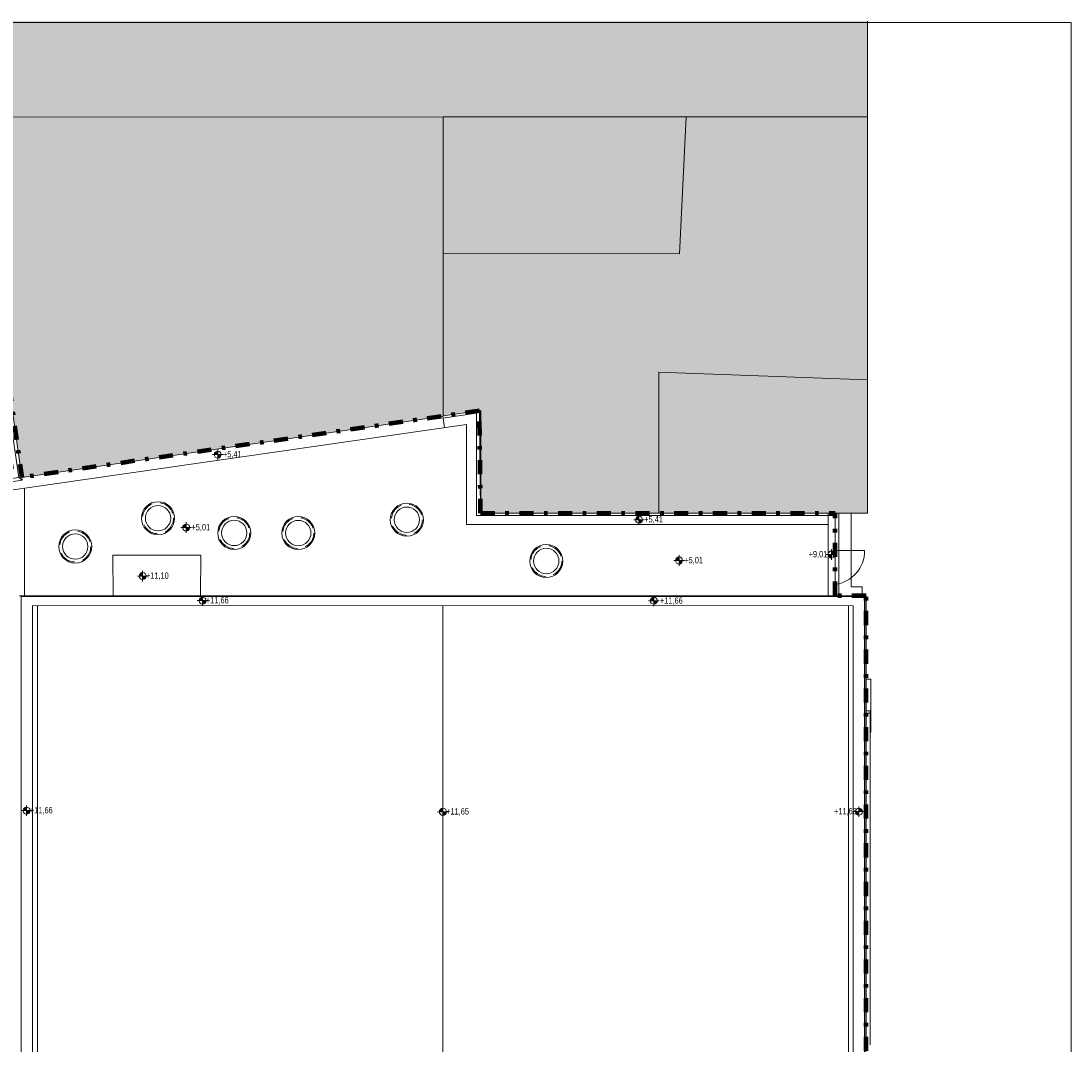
# Model space of a CAD drawing. Header units: metres. Extents: x 2 to 202, y -59 to 869.
# Tile 26 of 27: x 96 to 126, y 3 to 32. Entities that reach past the tile are written whole.
import ezdxf

# ---------------------------------------------------------------- set-up
doc = ezdxf.new("R2010")
doc.units = ezdxf.units.M
doc.header["$XCLIPFRAME"] = 2
doc.linetypes.add('_Strichpunkt - Weit_', pattern=[1, 0.4, -0.3, 0, -0.3])
doc.linetypes.add('Verdeckt', pattern=[0.714375, 0.47625, -0.238125])
for name, color, linetype, lineweight in [('A_Dach', 15, 'Continuous', 5), ('A_Detailelemente', 7, 'Continuous', 9), ('A_Fassade', 113, 'Continuous', 5), ('A_Fenster', 45, 'Continuous', 5), ('A_Fenster_Öffnung', 45, 'Continuous', 5), ('A_Geschossdecken', 7, 'Continuous', 5), ('A_Hoehenkoten', 124, 'Continuous', 5), ('A_Linien', 5, 'Continuous', 9), ('A_Linien_Feine Linien', 7, 'Continuous', 5), ('A_Scan-Pixelbild', 213, 'Continuous', 5), ('A_Wand', 244, 'Continuous', 5), ('A_Wände_Oberflächenschraffur', 244, 'Continuous', 5), ('Allgemeines Modell', 7, 'Continuous', 5)]:
    doc.layers.add(name, color=color, linetype=linetype, lineweight=lineweight)
doc.styles.add('Arial', font='arial.ttf', dxfattribs={"width": 0.8, "height": 0.18})
picture_1 = doc.add_image_def('image1.pdf', size_in_pixel=(2828, 1699))

# ---------------------------------------------------------------- blocks, each defined once
blk = doc.blocks.new('Rectangular Mullion - 70mm x 280mm-8069552-Dach')
at = {"layer": 'A_Fassade', "color": 250, "lineweight": 9}
for p, q in [((23.221, 12.656), (23.342, 12.656)), ((23.342, 12.656), (23.342, 11.958))]:
    blk.add_line(p, q, dxfattribs=at)
blk = doc.blocks.new('Rectangular Mullion - 70mm x 280mm-8069559-Dach')
at = {"layer": 'A_Fassade', "color": 250, "lineweight": 9}
blk.add_line((23.342, -12.018), (23.342, -12.766), dxfattribs=at)
blk = doc.blocks.new('Rectangular Mullion - 70mm x 280mm-8069561-Dach')
at = {"layer": 'A_Fassade', "color": 250, "lineweight": 9}
blk.add_line((23.342, -8.017), (23.342, -8.767), dxfattribs=at)
blk = doc.blocks.new('Rectangular Mullion - 70mm x 280mm-8069558-Dach')
at = {"layer": 'A_Fassade', "color": 250, "lineweight": 9}
blk.add_line((23.342, -12.766), (23.342, -13.605), dxfattribs=at)
blk = doc.blocks.new('Rectangular Mullion - 70mm x 280mm-8069560-Dach')
at = {"layer": 'A_Fassade', "color": 250, "lineweight": 9}
blk.add_line((23.342, -9.606), (23.342, -10.431), dxfattribs=at)
blk = doc.blocks.new('Rectangular Mullion - 70mm x 280mm-8069675-Dach')
at = {"layer": 'A_Fassade', "color": 250, "lineweight": 9}
blk.add_line((23.342, -0.767), (23.342, -1.603), dxfattribs=at)
blk = doc.blocks.new('Rectangular Mullion - 70mm x 280mm-8069678-Dach')
at = {"layer": 'A_Fassade', "color": 250, "lineweight": 9}
blk.add_line((23.342, 7.984), (23.342, 7.231), dxfattribs=at)
blk = doc.blocks.new('Rectangular Mullion - 70mm x 280mm-8069679-Dach')
at = {"layer": 'A_Fassade', "color": 250, "lineweight": 9}
blk.add_line((23.342, 11.958), (23.342, 11.232), dxfattribs=at)
blk = doc.blocks.new('Rectangular Mullion - 70mm x 280mm-8069688-Dach')
at = {"layer": 'A_Fassade', "color": 250, "lineweight": 9}
for p, q in [((-0.07, -0.04), (-0.07, 0.08)), ((-0.07, 0.08), (0, 0.08)), ((0, 0.08), (0, -0.04))]:
    blk.add_line(p, q, dxfattribs=at)
blk = doc.blocks.new('FE TÜR 1 tlg - Dreh_mit Steg - 990 x 2240-8375245-Dach')
at = {"layer": 'A_Fenster_Öffnung', "color": 250, "lineweight": 9}
blk.add_line((-0.485, 0.94), (-0.485, 0.1), dxfattribs=at)
blk.add_arc((-0.485, -0.03), 0.97, 7.7043, 90, dxfattribs=at)
blk = doc.blocks.new('FE Dachkuppel rund - Ø_880 _1000_-8070302-Dach')
at = {"layer": 'A_Fenster', "color": 250, "linetype": 'Verdeckt', "lineweight": 9}
blk.add_circle((0, 0), 0.44, dxfattribs=at)
at = {"layer": 'A_Fenster', "color": 250, "lineweight": 9}
for radius, start, end in [(0.47, 90, 270), (0.36, 90, 270), (0.36, 90, 270), (0.47, 270, 90), (0.36, 270, 90), (0.36, 270, 90)]:
    blk.add_arc((0, 0), radius, start, end, dxfattribs=at)
blk = doc.blocks.new('FE Dachkuppel rund - Ø_880 _1000_-8070303-Dach')
at = {"layer": 'A_Fenster', "color": 250, "linetype": 'Verdeckt', "lineweight": 9}
blk.add_circle((0, 0), 0.44, dxfattribs=at)
at = {"layer": 'A_Fenster', "color": 250, "lineweight": 9}
for radius, start, end in [(0.47, 90, 270), (0.36, 90, 270), (0.36, 90, 270), (0.47, 270, 90), (0.36, 270, 90), (0.36, 270, 90)]:
    blk.add_arc((0, 0), radius, start, end, dxfattribs=at)
blk = doc.blocks.new('FE Dachkuppel rund - Ø_880 _1000_-8070304-Dach')
at = {"layer": 'A_Fenster', "color": 250, "linetype": 'Verdeckt', "lineweight": 9}
blk.add_circle((0, 0), 0.44, dxfattribs=at)
at = {"layer": 'A_Fenster', "color": 250, "lineweight": 9}
for radius, start, end in [(0.47, 90, 270), (0.36, 90, 270), (0.36, 90, 270), (0.47, 270, 90), (0.36, 270, 90), (0.36, 270, 90)]:
    blk.add_arc((0, 0), radius, start, end, dxfattribs=at)
blk = doc.blocks.new('FE Dachkuppel rund - Ø_880 _1000_-8070305-Dach')
at = {"layer": 'A_Fenster', "color": 250, "linetype": 'Verdeckt', "lineweight": 9}
blk.add_circle((0, 0), 0.44, dxfattribs=at)
at = {"layer": 'A_Fenster', "color": 250, "lineweight": 9}
for radius, start, end in [(0.47, 90, 270), (0.36, 90, 270), (0.36, 90, 270), (0.47, 270, 90), (0.36, 270, 90), (0.36, 270, 90)]:
    blk.add_arc((0, 0), radius, start, end, dxfattribs=at)
blk = doc.blocks.new('Allgemeines Modell 3 - Allgemeines Modell 3-8103579-Dach')
at = {"layer": 'Allgemeines Modell', "color": 250, "lineweight": 9}
for p, q in [((-1.211, 21.826), (-4.69, 21.196)), ((-1.122, 21.912), (-1.211, 21.826)), ((-0.851, 19.35), (-1.211, 21.826)), ((-4.774, 21.25), (-4.747, 21.255)), ((-4.319, 18.737), (-4.774, 21.25)), ((-4.69, 21.196), (-4.774, 21.25)), ((-4.69, 21.196), (-4.212, 18.861)), ((-3.574, 21.097), (-4.42, 20.944)), ((-4.42, 20.944), (-4.095, 19.153)), ((-3.249, 19.307), (-3.574, 21.097)), ((-3.351, 19.881), (-2.744, 19.989)), ((-2.253, 20.103), (-2.778, 20.027)), ((-2.744, 19.989), (-1.381, 20.231)), ((-2.744, 19.989), (-2.626, 19.319)), ((-2.744, 19.989), (-2.626, 19.319)), ((-1.381, 20.231), (-1.12, 20.277)), ((-1.381, 20.231), (-1.262, 19.561)), ((-1.12, 20.277), (-1.001, 19.608)), ((-3.27, 19.425), (-3.351, 19.881)), ((-2.626, 19.319), (-3.27, 19.425)), ((-1.262, 19.561), (-2.626, 19.319)), ((-1.001, 19.608), (-1.262, 19.561)), ((-0.755, 19.278), (-4.319, 18.737)), ((-4.212, 18.861), (-0.851, 19.35)), ((-4.095, 19.153), (-3.249, 19.307)), ((-0.755, 19.278), (-0.851, 19.35)), ((-0.766, 19.354), (-0.755, 19.278)), ((-4.319, 18.737), (-4.212, 18.861))]:
    blk.add_line(p, q, dxfattribs=at)
for centre, start, end in [((-2.769, 19.967), 98.2709, 173.2709), ((-2.245, 20.044), 44.1864, 98.2709)]:
    blk.add_arc(centre, 0.06, start, end, dxfattribs=at)
blk = doc.blocks.new('Höhenkoten - Kreuz gefüllt-6114407-Dach')
at = {"layer": 'A_Hoehenkoten'}
h = blk.add_hatch(color=256, dxfattribs=at)
edge = h.paths.add_edge_path(flags=0)
edge.add_line((-0.001, 0.0014), (0, 0.0014))
edge.add_line((0, 0.0014), (0, 0.0004))
edge.add_arc((0, 0.0014), 0.001, 180, 270, ccw=False)
h = blk.add_hatch(color=256, dxfattribs=at)
edge = h.paths.add_edge_path(flags=0)
edge.add_line((0.001, 0.0014), (0, 0.0014))
edge.add_line((0, 0.0014), (0, 0.0024))
edge.add_arc((0, 0.0014), 0.001, 0, 90, ccw=False)
for p, q in [((-0.0015, 0.0014), (0.0015, 0.0014)), ((-0.001, 0.0014), (0, 0.0014)), ((0, 0.0014), (-0.001, 0.0014)), ((0, 0.0014), (-0.001, 0.0014)), ((-0.001, 0.0014), (0, 0.0014)), ((0, 0.0029), (0, -0.0001)), ((0, 0.0014), (0, 0.0024)), ((0, 0.0024), (0, 0.0014)), ((0, 0.0024), (0, 0.0014)), ((0, 0.0014), (0, 0.0024)), ((0.001, 0.0014), (0, 0.0014)), ((0, 0.0014), (0, 0.0004)), ((0, 0.0004), (0, 0.0014)), ((0, 0.0014), (0.001, 0.0014)), ((0, 0.0014), (0.001, 0.0014)), ((0.001, 0.0014), (0, 0.0014)), ((0, 0.0014), (0, 0.0004)), ((0, 0.0004), (0, 0.0014))]:
    blk.add_line(p, q, dxfattribs=at)
for start, end in [(90, 180), (90, 180), (180, 270), (180, 270), (360, 90), (360, 90), (270, 0), (270, 360)]:
    blk.add_arc((0, 0.0014), 0.001, start, end, dxfattribs=at)

msp = doc.modelspace()

# ---------------------------------------------------------------- hatches: boundary and pattern name
at = {"layer": 'A_Detailelemente'}
for points in [[(84.537, 29.573), (119.904, 29.608), (119.904, 32.319), (83.693, 32.319)], [(95.871, 19.354), (107.844, 21.097), (107.843, 29.598), (90.381, 29.58), (90.91, 26.661), (91.01, 26.673), (91.558, 23.083), (91.89, 21.255), (95.515, 21.912), (95.857, 19.458)], [(108.911, 18.343), (113.973, 18.343), (113.973, 22.346), (119.897, 22.126), (119.897, 29.597), (114.752, 29.597), (114.561, 25.701), (107.844, 25.718), (107.844, 21.102), (108.911, 21.258), (108.911, 20.887)], [(114.561, 25.701), (114.752, 29.597), (107.844, 29.597), (107.844, 25.718), (112.151, 25.707)], [(113.973, 18.343), (119.897, 18.343), (119.897, 22.126), (113.973, 22.346), (113.973, 20.887)]]:
    msp.add_hatch(color=254, dxfattribs=at).paths.add_polyline_path(points, flags=0)
at = {"layer": 'A_Wände_Oberflächenschraffur'}
h = msp.add_hatch(dxfattribs=at)
h.set_pattern_fill('FP_1', style=0, pattern_type=2)
h.set_pattern_definition([(0, (96.63718, 0), (0.813, 0.203), [0.007, -0.603, 0.007, -0.603, -3.251]), (0, (96.63718, 0), (0.813, 0.203), [-1.219, 0.007, -1.212, 0.007, -0.603, -1.422]), (0, (96.63718, 0), (0.813, 0.203), [-3.048, 0.007, -0.4, 0.007, -1.009]), (120, (96.94218, 0.102), (-0.5823032, 0.6025787), [0.007, -0.603, 0.007, -0.603, -3.251]), (120, (96.94218, 0.102), (-0.5823032, 0.6025787), [-1.219, 0.007, -1.212, 0.007, -0.603, -1.422]), (120, (96.94218, 0.102), (-0.5823032, 0.6025787), [-3.048, 0.007, -0.4, 0.007, -1.009]), (240, (97.04318, 0.508), (-0.2306968, -0.8055787), [0.007, -0.603, 0.007, -0.603, -3.251]), (240, (97.04318, 0.508), (-0.2306968, -0.8055787), [-1.219, 0.007, -1.212, 0.007, -0.603, -1.422]), (240, (97.04318, 0.508), (-0.2306968, -0.8055787), [-3.048, 0.007, -0.4, 0.007, -1.009])])
h.paths.add_polyline_path([(119.859, -16.754), (119.859, -15.998), (119.854, -15.998), (119.854, -16.754)], flags=0)
h.paths.add_polyline_path([(119.859, -15.978), (119.859, -15.282), (119.854, -15.282), (119.854, -15.978)], flags=0)
h.paths.add_polyline_path([(119.854, -15.262), (119.859, -15.262), (119.859, -14.446), (119.854, -14.446)], flags=0)
h.paths.add_polyline_path([(119.859, -14.426), (119.859, -13.61), (119.854, -13.61), (119.854, -14.426)], flags=0)
h.paths.add_polyline_path([(119.854, -13.59), (119.859, -13.59), (119.859, -12.785), (119.854, -12.785), (119.854, -13.41)], flags=0)
h.paths.add_polyline_path([(119.859, -12.765), (119.859, -12.019), (119.854, -12.019), (119.854, -12.765)], flags=0)
h.paths.add_polyline_path([(119.859, -11.999), (119.859, -11.283), (119.854, -11.283), (119.854, -11.999)], flags=0)
h.paths.add_polyline_path([(119.859, -11.263), (119.859, -10.442), (119.854, -10.442), (119.854, -11.263)], flags=0)
h.paths.add_polyline_path([(119.859, -10.422), (119.859, -9.616), (119.854, -9.616), (119.854, -10.422)], flags=0)
h.paths.add_polyline_path([(119.854, -9.596), (119.859, -9.596), (119.859, -8.776), (119.854, -8.776), (119.854, -9.123)], flags=0)
h.paths.add_polyline_path([(119.859, -8.756), (119.859, -8.03), (119.854, -8.03), (119.854, -8.756)], flags=0)
h.paths.add_polyline_path([(119.859, -8.01), (119.859, -7.279), (119.854, -7.279), (119.854, -8.01)], flags=0)
h.paths.add_polyline_path([(119.854, -7.259), (119.859, -7.259), (119.859, -6.448), (119.854, -6.448)], flags=0)
h.paths.add_polyline_path([(119.859, -6.428), (119.859, -5.622), (119.854, -5.622), (119.854, -6.428)], flags=0)
h.paths.add_polyline_path([(119.854, -5.602), (119.859, -5.602), (119.859, -4.777), (119.854, -4.777), (119.854, -4.836)], flags=0)
h.paths.add_polyline_path([(119.859, -4.757), (119.859, -4.041), (119.854, -4.041), (119.854, -4.757)], flags=0)
h.paths.add_polyline_path([(119.854, -4.021), (119.859, -4.021), (119.859, -3.285), (119.854, -3.285), (119.854, -3.407)], flags=0)
h.paths.add_polyline_path([(119.854, -3.265), (119.859, -3.265), (119.859, -2.439), (119.854, -2.439)], flags=0)
h.paths.add_polyline_path([(119.854, -2.419), (119.859, -2.419), (119.859, -1.614), (119.854, -1.614), (119.854, -1.978)], flags=0)
h.paths.add_polyline_path([(119.859, -1.594), (119.859, -0.793), (119.854, -0.793), (119.854, -1.594)], flags=0)
h.paths.add_polyline_path([(119.859, -0.773), (119.859, -0.032), (119.854, -0.032), (119.854, -0.773)], flags=0)
h.paths.add_polyline_path([(119.854, -0.012), (119.859, -0.012), (119.859, 0.714), (119.854, 0.714)], flags=0)
h.paths.add_polyline_path([(119.854, 0.734), (119.859, 0.734), (119.859, 1.55), (119.854, 1.55), (119.854, 0.88)], flags=0)
h.paths.add_polyline_path([(119.859, 1.57), (119.859, 2.385), (119.854, 2.385), (119.854, 1.57)], flags=0)
h.paths.add_polyline_path([(119.859, 2.405), (119.859, 3.221), (119.854, 3.221), (119.854, 2.405)], flags=0)
h.paths.add_polyline_path([(119.859, 3.241), (119.859, 3.967), (119.854, 3.967), (119.854, 3.241)], flags=0)
h.paths.add_polyline_path([(119.859, 3.987), (119.859, 4.713), (119.854, 4.713), (119.854, 3.987)], flags=0)
h.paths.add_polyline_path([(119.854, 4.733), (119.859, 4.733), (119.859, 5.559), (119.854, 5.559), (119.854, 5.167)], flags=0)
h.paths.add_polyline_path([(119.859, 5.579), (119.859, 6.38), (119.854, 6.38), (119.854, 5.579)], flags=0)
h.paths.add_polyline_path([(119.859, 6.4), (119.859, 7.216), (119.854, 7.216), (119.854, 6.4)], flags=0)
h.paths.add_polyline_path([(119.859, 7.236), (119.859, 7.972), (119.854, 7.972), (119.854, 7.236)], flags=0)
h.paths.add_polyline_path([(119.859, 7.992), (119.859, 8.728), (119.854, 8.728), (119.854, 7.992)], flags=0)
h.paths.add_polyline_path([(119.854, 8.748), (119.859, 8.748), (119.859, 9.553), (119.854, 9.553), (119.854, 9.454)], flags=0)
h.paths.add_polyline_path([(119.854, 9.573), (119.859, 9.573), (119.859, 10.379), (119.854, 10.379)], flags=0)
h.paths.add_polyline_path([(119.854, 10.399), (119.859, 10.399), (119.859, 11.225), (119.854, 11.225), (119.854, 10.883)], flags=0)
h.paths.add_polyline_path([(119.859, 11.245), (119.859, 11.951), (119.854, 11.951), (119.854, 11.245)], flags=0)
h.paths.add_polyline_path([(119.854, 11.971), (119.859, 11.971), (119.859, 12.726), (119.854, 12.726), (119.854, 12.312)], flags=0)

# ---------------------------------------------------------------- linework, layer by layer
at = {"layer": 'A_Dach', "color": 250, "lineweight": 9}
msp.add_line((107.844, -19.726), (107.835, 15.712), dxfattribs=at)
at = {"layer": 'A_Geschossdecken', "color": 253, "lineweight": 9}
for p, q in [((108.91, 18.353), (108.876, 21.252)), ((95.951, 15.994), (95.951, 19.045)), ((108.911, 18.353), (108.91, 18.353)), ((118.779, 18.273), (118.779, 18.343)), ((119.44, 16.244), (119.44, 18.343)), ((100.962, 17.15), (98.457, 17.15)), ((98.457, 17.15), (98.467, 15.995)), ((100.953, 15.994), (100.962, 17.15)), ((119.745, 16.244), (119.44, 16.244)), ((119.745, 15.994), (119.745, 16.244)), ((95.856, 15.973), (95.856, -20.004)), ((119.496, 15.969), (95.856, 15.973)), ((98.467, 15.995), (100.953, 15.994)), ((119.816, 15.969), (119.496, 15.969)), ((119.816, -20.026), (119.816, 15.969)), ((96.176, -19.726), (96.176, 15.714)), ((96.176, 15.714), (119.496, 15.71)), ((119.496, 15.71), (119.496, -19.726)), ((119.859, 15.706), (119.859, 15.686)), ((119.859, 14.956), (119.859, 14.936)), ((119.859, 14.206), (119.859, 14.186)), ((119.993, 13.62), (119.859, 13.62)), ((119.859, 13.456), (119.859, 13.436)), ((119.993, 12.12), (119.993, 13.62)), ((119.859, 12.776), (119.859, 12.756)), ((119.979, 12.12), (119.993, 12.12))]:
    msp.add_line(p, q, dxfattribs=at)
at = {"layer": 'A_Linien', "color": 6, "linetype": '_Strichpunkt - Weit_', "lineweight": 100}
for p, q in [((95.515, 21.912), (95.871, 19.354)), ((108.876, 21.247), (95.871, 19.354)), ((108.91, 18.343), (108.876, 21.247)), ((108.91, 18.343), (118.979, 18.343)), ((118.979, 15.994), (118.979, 18.343)), ((119.859, 15.994), (118.979, 15.994)), ((119.859, -20.038), (119.859, 15.994))]:
    msp.add_line(p, q, dxfattribs=at)
at = {"layer": 'A_Linien', "color": 250}
for p, q in [((119.816, 15.969), (95.856, 15.973)), ((95.856, 15.973), (95.856, -20.004)), ((119.816, -20.004), (119.816, 15.969)), ((96.176, 15.714), (119.496, 15.71)), ((96.176, -19.726), (96.176, 15.714)), ((119.496, 15.71), (119.496, -19.726))]:
    msp.add_line(p, q, dxfattribs=at)
at = {"layer": 'A_Linien_Feine Linien'}
for p, q in [((119.904, 29.608), (119.904, 32.319)), ((107.843, 29.598), (90.381, 29.58)), ((107.844, 21.097), (107.843, 29.598)), ((114.752, 29.597), (107.844, 29.597)), ((107.844, 29.597), (107.844, 25.718)), ((108.554, 29.597), (119.904, 29.608)), ((114.561, 25.701), (114.752, 29.597)), ((119.897, 29.597), (114.752, 29.597)), ((119.897, 22.126), (119.897, 29.597)), ((107.844, 25.718), (107.844, 21.102)), ((107.844, 25.718), (114.561, 25.701)), ((119.897, 22.126), (113.973, 22.346)), ((113.973, 22.346), (113.973, 18.343)), ((119.897, 18.343), (119.897, 22.126)), ((95.515, 21.912), (95.871, 19.354)), ((107.844, 21.102), (108.911, 21.258)), ((108.911, 21.258), (108.911, 18.343)), ((95.871, 19.354), (107.844, 21.097)), ((108.911, 18.343), (113.973, 18.343)), ((113.973, 18.343), (119.897, 18.343))]:
    msp.add_line(p, q, dxfattribs=at)
at = {"layer": 'A_Wand', "color": 250, "lineweight": 9}
for p, q in [((108.91, 21.257), (108.91, 18.353)), ((107.879, 20.762), (107.831, 21.095)), ((107.839, 21.04), (108.796, 21.177)), ((108.796, 21.177), (108.796, 18.273)), ((108.506, 20.853), (95.631, 18.999)), ((108.506, 18.013), (108.506, 20.853)), ((108.796, 18.273), (118.979, 18.273)), ((118.779, 15.994), (118.779, 18.273)), ((118.979, 18.343), (118.979, 15.994)), ((119.09, 18.343), (119.09, 15.994)), ((118.779, 18.013), (108.506, 18.013)), ((95.811, 15.994), (119.859, 15.994)), ((119.359, 15.969), (119.359, 15.994)), ((119.854, -20.026), (119.854, 15.994)), ((119.859, 15.994), (119.859, 15.706)), ((96.321, 15.714), (96.321, -19.726)), ((119.359, -19.726), (119.359, 15.711)), ((119.854, 15.706), (119.859, 15.706)), ((119.859, 15.686), (119.854, 15.686)), ((119.859, 15.686), (119.859, 14.956)), ((119.859, 14.956), (119.854, 14.956)), ((119.854, 14.936), (119.859, 14.936)), ((119.859, 14.936), (119.859, 14.206)), ((119.859, 14.206), (119.854, 14.206)), ((119.854, 14.186), (119.859, 14.186)), ((119.859, 14.186), (119.859, 13.456)), ((119.859, 13.456), (119.854, 13.456)), ((119.854, 13.436), (119.859, 13.436)), ((119.859, 13.436), (119.859, 12.776)), ((119.859, 12.776), (119.854, 12.776)), ((119.854, 12.756), (119.859, 12.756)), ((119.854, 12.726), (119.859, 12.726)), ((119.859, 12.756), (119.859, 11.971)), ((119.859, 11.971), (119.854, 11.971)), ((119.854, 11.951), (119.859, 11.951)), ((119.859, 11.951), (119.859, 11.245)), ((119.859, 11.245), (119.854, 11.245)), ((119.854, 11.225), (119.859, 11.225)), ((119.859, 11.225), (119.859, 10.399)), ((119.859, 10.399), (119.854, 10.399)), ((119.854, 10.379), (119.859, 10.379)), ((119.859, 10.379), (119.859, 9.573)), ((119.859, 9.573), (119.854, 9.573)), ((119.854, 9.553), (119.859, 9.553)), ((119.859, 9.553), (119.859, 8.748)), ((119.859, 8.748), (119.854, 8.748)), ((119.854, 8.728), (119.859, 8.728)), ((119.859, 8.728), (119.859, 7.992)), ((119.859, 7.992), (119.854, 7.992)), ((119.854, 7.972), (119.859, 7.972)), ((119.859, 7.972), (119.859, 7.236)), ((119.859, 7.236), (119.854, 7.236)), ((119.854, 7.216), (119.859, 7.216)), ((119.859, 7.216), (119.859, 6.4)), ((119.859, 6.4), (119.854, 6.4)), ((119.854, 6.38), (119.859, 6.38)), ((119.859, 6.38), (119.859, 5.579)), ((119.859, 5.579), (119.854, 5.579)), ((119.854, 5.559), (119.859, 5.559)), ((119.859, 5.559), (119.859, 4.733)), ((119.859, 4.733), (119.854, 4.733)), ((119.854, 4.713), (119.859, 4.713)), ((119.859, 4.713), (119.859, 3.987)), ((119.859, 3.987), (119.854, 3.987)), ((119.854, 3.967), (119.859, 3.967)), ((119.859, 3.967), (119.859, 3.241)), ((119.859, 3.241), (119.854, 3.241))]:
    msp.add_line(p, q, dxfattribs=at)

# ---------------------------------------------------------------- block references
at = {"layer": 'A_Fassade', "color": 250, "lineweight": 9, "extrusion": (0, 0, -1), "rotation": 90.0000000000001}
msp.add_blockref('Rectangular Mullion - 70mm x 280mm-8069688-Dach', (-119.899, 12.726), dxfattribs=at)
at = {"layer": 'A_Fassade', "color": 250, "lineweight": 9}
for name, p in [('Rectangular Mullion - 70mm x 280mm-8069552-Dach', (96.637, 0)), ('Rectangular Mullion - 70mm x 280mm-8069679-Dach', (96.637, 0)), ('Rectangular Mullion - 70mm x 280mm-8069675-Dach', (96.637, 11.999)), ('Rectangular Mullion - 70mm x 280mm-8069560-Dach', (96.637, 20.002)), ('Rectangular Mullion - 70mm x 280mm-8069558-Dach', (96.637, 22.337)), ('Rectangular Mullion - 70mm x 280mm-8069559-Dach', (96.637, 20.751)), ('Rectangular Mullion - 70mm x 280mm-8069678-Dach', (96.637, 0)), ('Rectangular Mullion - 70mm x 280mm-8069675-Dach', (96.637, 7.998)), ('Rectangular Mullion - 70mm x 280mm-8069560-Dach', (96.637, 16.001)), ('Rectangular Mullion - 70mm x 280mm-8069558-Dach', (96.637, 18.336)), ('Rectangular Mullion - 70mm x 280mm-8069561-Dach', (96.637, 12.748)), ('Rectangular Mullion - 70mm x 280mm-8069559-Dach', (96.637, 15.998))]:
    msp.add_blockref(name, p, dxfattribs=at)
at = {"layer": 'A_Fenster', "color": 250, "lineweight": 9}
for name, p in [('FE Dachkuppel rund - Ø_880 _1000_-8070303-Dach', (99.744, 18.195)), ('FE Dachkuppel rund - Ø_880 _1000_-8070304-Dach', (106.813, 18.153)), ('FE Dachkuppel rund - Ø_880 _1000_-8070303-Dach', (101.909, 17.777)), ('FE Dachkuppel rund - Ø_880 _1000_-8070303-Dach', (103.728, 17.775)), ('FE Dachkuppel rund - Ø_880 _1000_-8070302-Dach', (97.392, 17.391)), ('FE Dachkuppel rund - Ø_880 _1000_-8070305-Dach', (110.774, 16.98))]:
    msp.add_blockref(name, p, dxfattribs=at)
at = {"layer": 'A_Fenster', "color": 250, "lineweight": 9, "rotation": 269.9999999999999}
msp.add_blockref('FE TÜR 1 tlg - Dreh_mit Steg - 990 x 2240-8375245-Dach', (118.879, 16.789), dxfattribs=at)
at = {"layer": 'A_Hoehenkoten', "extrusion": (0, 0, -1), "xscale": 99.99999999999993, "yscale": 99.99999999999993, "zscale": 99.99999999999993}
for p in [(-101.44, 19.862), (-113.408, 18.013), (-100.545, 17.789), (-114.547, 16.854), (-99.307, 16.412), (-101.01, 15.714), (-113.829, 15.711), (-96.01, 9.749), (-107.837, 9.717)]:
    msp.add_blockref('Höhenkoten - Kreuz gefüllt-6114407-Dach', p, dxfattribs=at)
at = {"layer": 'A_Hoehenkoten', "xscale": 99.99999999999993, "yscale": 99.99999999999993, "zscale": 99.99999999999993}
for p in [(118.879, 17.023), (119.657, 9.72)]:
    msp.add_blockref('Höhenkoten - Kreuz gefüllt-6114407-Dach', p, dxfattribs=at)
at = {"layer": 'Allgemeines Modell', "color": 250, "lineweight": 9}
msp.add_blockref('Allgemeines Modell 3 - Allgemeines Modell 3-8103579-Dach', (96.637, 0), dxfattribs=at)

# ---------------------------------------------------------------- texts
at = {"layer": 'A_Hoehenkoten', "char_height": 0.18, "attachment_point": 1, "line_spacing_factor": 0.941778, "style": 'Arial'}
for s, insert, width in [('+5,41', (101.589, 20.104), 0.60159), ('+5,41', (113.557, 18.255), 0.60159), ('+5,01', (100.694, 18.031), 0.60159), ('+5,01', (114.696, 17.096), 0.60159), ('+9,01', (118.229, 17.266), 0.60159), ('+11,10', (99.401, 16.655), 0.73381), ('+11,66', (101.104, 15.956), 0.73381), ('+11,66', (114.003, 15.947), 0.73381), ('+11,66', (96.104, 9.991), 0.73381), ('+11,65', (107.931, 9.959), 0.73381), ('+11,66', (118.951, 9.962), 0.73381)]:
    msp.add_mtext(s, dxfattribs=dict(at, insert=insert, width=width))

# ---------------------------------------------------------------- pictures from other files: only their frames are drawn
at = {"layer": 'A_Scan-Pixelbild'}
image = msp.add_image(picture_1, insert=(-46.162, -83.409), size_in_units=(250.928, 150.803), rotation=3.02516, dxfattribs=at)
image.set_boundary_path([(733.774, 1463.933), (788.17, 435.003), (2002.32, 499.147), (1947.924, 1528.077), (733.774, 1463.933)])
image.dxf.flags = 15

doc.saveas('drawing.dxf')
